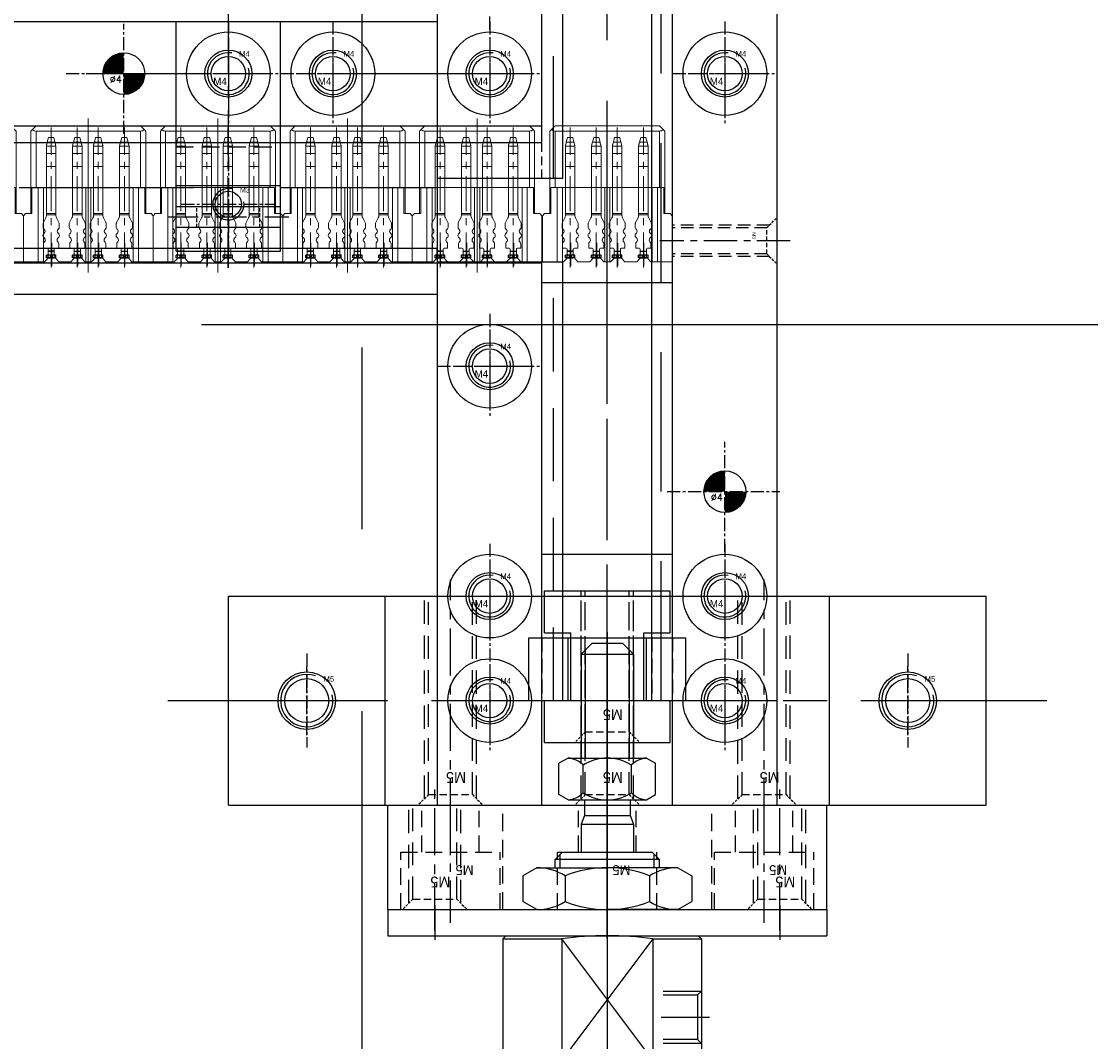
# Model space of a CAD drawing. Header units: millimetres. Extents: x -1657 to 8845, y -11980 to 3013.
# Tile 148 of 256: x 767 to 869, y 514 to 611. Entities that reach past the tile are written whole.
import ezdxf

# ---------------------------------------------------------------- set-up
doc = ezdxf.new("R2010")
doc.units = ezdxf.units.MM
doc.linetypes.add('CENTER', pattern=[2, 1.25, -0.25, 0.25, -0.25])
doc.linetypes.add('DASHED', pattern=[0.75, 0.5, -0.25])
for name, color, linetype in [('01', 6, 'Continuous'), ('图层101', 154, 'Continuous'), ('图层103', 50, 'Continuous'), ('图层107', 75, 'Continuous'), ('图层108', 132, 'Continuous'), ('图层138', 141, 'Continuous'), ('图层140', 37, 'Continuous'), ('图层141', 233, 'Continuous'), ('图层142', 22, 'Continuous'), ('图层143', 212, 'Continuous'), ('图层144', 182, 'Continuous'), ('图层145', 196, 'Continuous'), ('图层146', 131, 'Continuous'), ('图层147', 21, 'Continuous'), ('图层167', 7, 'Continuous'), ('装SHELL气缸', 252, 'Continuous')]:
    doc.layers.add(name, color=color, linetype=linetype)
doc.styles.add('SIMPLEX', font='SIMPLEX')
doc.styles.add('标注', font='romant.shx')

# ---------------------------------------------------------------- blocks, each defined once
blk = doc.blocks.new('85AF4')
at = {"color": 1, "lineweight": 9, "ltscale": 0.03}
for p, q in [((5, -13.54), (5, 1.22)), ((1.5, -10.69), (1.5, -12.89)), ((4, -10.69), (4, -12.89)), ((6, -10.69), (6, -12.89)), ((8.5, -10.69), (8.5, -12.89))]:
    blk.add_line(p, q, dxfattribs=at)
at = {"color": 7, "linetype": 'Continuous', "lineweight": 15}
for p, q in [((-0.5, 0), (-0.35, 0.15)), ((-0.5, -7.9), (-0.5, 0)), ((-0.35, 0.15), (0, 0.5)), ((0, 0.5), (10, 0.5)), ((0, 0), (0, -5.4)), ((10, 0), (0, 0)), ((10.35, 0.15), (10, 0.5)), ((10, -5.4), (10, 0)), ((10.35, 0.15), (10.5, 0)), ((10.5, 0), (10.5, -7.9)), ((0.2, -5.4), (-0.4, -5.4)), ((-0.4, -7.9), (-0.4, -5.4)), ((0.2, -12.5), (0.2, -5.4)), ((0.2, -5.4), (0.7, -5.4)), ((4.75, -5.4), (0.7, -5.4)), ((0.7, -5.4), (0.7, -12.5)), ((4.75, -12.5), (4.75, -5.4)), ((4.75, -5.4), (5.25, -5.4)), ((9.3, -5.4), (5.25, -5.4)), ((5.25, -5.4), (5.25, -12.5)), ((9.3, -12.5), (9.3, -5.4)), ((9.3, -5.4), (9.8, -5.4)), ((9.8, -5.4), (10.4, -5.4)), ((9.8, -5.4), (9.8, -12.5)), ((10.4, -5.4), (10.4, -7.9)), ((-1, -7.9), (-1.2, -8.1)), ((-1.2, -12.5), (-1.2, -8.1)), ((-0.4, -7.9), (-1, -7.9)), ((11, -7.9), (10.4, -7.9)), ((11.2, -8.1), (11, -7.9)), ((11.2, -8.1), (11.2, -12.5)), ((0.82, -12.5), (1.12, -12.2)), ((1.12, -11.85), (1.12, -12.2)), ((1.12, -11.85), (1.88, -11.85)), ((1.88, -11.85), (1.88, -12.2)), ((1.88, -12.2), (2.17, -12.5)), ((3.32, -12.5), (3.62, -12.2)), ((3.62, -11.85), (3.62, -12.2)), ((3.62, -11.85), (4.38, -11.85)), ((4.38, -11.85), (4.38, -12.2)), ((4.38, -12.2), (4.67, -12.5)), ((5.32, -12.5), (5.62, -12.2)), ((5.62, -11.85), (5.62, -12.2)), ((6.38, -11.85), (5.62, -11.85)), ((6.38, -11.85), (6.38, -12.2)), ((6.38, -12.2), (6.67, -12.5)), ((7.82, -12.5), (8.12, -12.2)), ((8.12, -11.85), (8.12, -12.2)), ((8.88, -11.85), (8.12, -11.85)), ((8.88, -11.85), (8.88, -12.2)), ((8.88, -12.2), (9.17, -12.5)), ((0.2, -12.5), (-1.2, -12.5)), ((0.2, -12.5), (0.7, -12.5)), ((0.82, -12.5), (0.7, -12.5)), ((3.32, -12.5), (2.17, -12.5)), ((4.75, -12.5), (4.67, -12.5)), ((4.75, -12.5), (5.25, -12.5)), ((5.32, -12.5), (5.25, -12.5)), ((7.82, -12.5), (6.67, -12.5)), ((9.3, -12.5), (9.17, -12.5)), ((9.3, -12.5), (9.8, -12.5)), ((11.2, -12.5), (9.8, -12.5))]:
    blk.add_line(p, q, dxfattribs=at)
for centre, start, end in [((0, 0.5), 225, 270), ((10, 0.5), 270, 315)]:
    blk.add_arc(centre, 0.5, start, end, dxfattribs=at)
blk = doc.blocks.new('1BAE6')
at = {"layer": '01', "linetype": 'Continuous', "lineweight": 15}
for p, q in [((-7.27, 10.83), (-7.15, 11.28)), ((-7.15, 11.27), (-7.27, 10.81)), ((-7.15, 11.28), (-6.65, 11.28)), ((-7.15, 11.28), (-7.15, 11.27)), ((-7.15, 11.27), (-6.65, 11.27)), ((-6.65, 11.28), (-6.54, 10.83)), ((-6.65, 11.27), (-6.65, 11.28)), ((-6.54, 10.81), (-6.65, 11.27)), ((-4.77, 10.83), (-4.65, 11.28)), ((-4.65, 11.27), (-4.77, 10.81)), ((-4.65, 11.28), (-4.15, 11.28)), ((-4.65, 11.28), (-4.65, 11.27)), ((-4.65, 11.27), (-4.15, 11.27)), ((-4.15, 11.28), (-4.04, 10.83)), ((-4.15, 11.27), (-4.15, 11.28)), ((-4.04, 10.81), (-4.15, 11.27)), ((-2.77, 10.83), (-2.65, 11.28)), ((-2.65, 11.27), (-2.77, 10.81)), ((-2.65, 11.28), (-2.15, 11.28)), ((-2.65, 11.28), (-2.65, 11.27)), ((-2.65, 11.27), (-2.15, 11.27)), ((-2.15, 11.28), (-2.04, 10.83)), ((-2.15, 11.27), (-2.15, 11.28)), ((-2.04, 10.81), (-2.15, 11.27)), ((-0.27, 10.83), (-0.15, 11.28)), ((-0.15, 11.27), (-0.27, 10.81)), ((-0.15, 11.28), (0.35, 11.28)), ((-0.15, 11.28), (-0.15, 11.27)), ((-0.15, 11.27), (0.35, 11.27)), ((0.35, 11.28), (0.46, 10.83)), ((0.35, 11.27), (0.35, 11.28)), ((0.46, 10.81), (0.35, 11.27)), ((-7.35, 10.47), (-7.35, 10.48)), ((-7.35, 10.47), (-7.35, 10.43)), ((-7.35, 10.43), (-7.35, 9.74)), ((-7.35, 10.43), (-6.45, 10.43)), ((-7.27, 10.81), (-6.54, 10.81)), ((-6.45, 10.48), (-6.45, 10.47)), ((-6.45, 10.47), (-6.45, 10.43)), ((-6.45, 10.43), (-6.45, 9.74)), ((-4.85, 10.47), (-4.85, 10.48)), ((-4.85, 10.47), (-4.85, 10.43)), ((-4.85, 10.43), (-4.85, 9.74)), ((-4.85, 10.43), (-3.95, 10.43)), ((-4.77, 10.81), (-4.04, 10.81)), ((-3.95, 10.48), (-3.95, 10.47)), ((-3.95, 10.47), (-3.95, 10.43)), ((-3.95, 10.43), (-3.95, 9.74)), ((-2.85, 10.47), (-2.85, 10.48)), ((-2.85, 10.47), (-2.85, 10.43)), ((-2.85, 10.43), (-2.85, 9.74)), ((-2.85, 10.43), (-1.95, 10.43)), ((-2.77, 10.81), (-2.04, 10.81)), ((-1.95, 10.48), (-1.95, 10.47)), ((-1.95, 10.47), (-1.95, 10.43)), ((-1.95, 10.43), (-1.95, 9.74)), ((-0.35, 10.47), (-0.35, 10.48)), ((-0.35, 10.47), (-0.35, 10.43)), ((-0.35, 10.43), (-0.35, 9.74)), ((-0.35, 10.43), (0.55, 10.43)), ((-0.27, 10.81), (0.46, 10.81)), ((0.55, 10.48), (0.55, 10.47)), ((0.55, 10.47), (0.55, 10.43)), ((0.55, 10.43), (0.55, 9.74)), ((-7.35, 9.74), (-7.35, 8.49)), ((-7.35, 9.74), (-6.45, 9.74)), ((-6.45, 9.74), (-6.45, 8.49)), ((-4.85, 9.74), (-4.85, 8.49)), ((-4.85, 9.74), (-3.95, 9.74)), ((-3.95, 9.74), (-3.95, 8.49)), ((-2.85, 9.74), (-2.85, 8.49)), ((-2.85, 9.74), (-1.95, 9.74)), ((-1.95, 9.74), (-1.95, 8.49)), ((-0.35, 9.74), (-0.35, 8.49)), ((-0.35, 9.74), (0.55, 9.74)), ((0.55, 9.74), (0.55, 8.49)), ((-7.35, 8.49), (-7.35, 3.99)), ((-7.35, 8.49), (-6.45, 8.49)), ((-6.45, 8.49), (-6.45, 3.99)), ((-4.85, 8.49), (-4.85, 3.99)), ((-4.85, 8.49), (-3.95, 8.49)), ((-3.95, 8.49), (-3.95, 3.99)), ((-2.85, 8.49), (-2.85, 3.99)), ((-2.85, 8.49), (-1.95, 8.49)), ((-1.95, 8.49), (-1.95, 3.99)), ((-0.35, 8.49), (-0.35, 3.99)), ((-0.35, 8.49), (0.55, 8.49)), ((0.55, 8.49), (0.55, 3.99)), ((-7.41, 3.57), (-7.65, 3.13)), ((-7.35, 3.99), (-7.35, 3.88)), ((-7.35, 3.99), (-6.45, 3.99)), ((-7.35, 3.88), (-7.35, 3.81)), ((-7.35, 3.88), (-6.45, 3.88)), ((-6.45, 3.99), (-6.45, 3.88)), ((-6.45, 3.88), (-6.45, 3.81)), ((-6.39, 3.57), (-6.16, 3.13)), ((-4.91, 3.57), (-5.15, 3.13)), ((-4.85, 3.99), (-4.85, 3.88)), ((-4.85, 3.99), (-3.95, 3.99)), ((-4.85, 3.88), (-4.85, 3.81)), ((-4.85, 3.88), (-3.95, 3.88)), ((-3.95, 3.99), (-3.95, 3.88)), ((-3.95, 3.88), (-3.95, 3.81)), ((-3.89, 3.57), (-3.66, 3.13)), ((-2.91, 3.57), (-3.15, 3.13)), ((-2.85, 3.99), (-2.85, 3.88)), ((-2.85, 3.99), (-1.95, 3.99)), ((-2.85, 3.88), (-2.85, 3.81)), ((-2.85, 3.88), (-1.95, 3.88)), ((-1.95, 3.99), (-1.95, 3.88)), ((-1.95, 3.88), (-1.95, 3.81)), ((-1.89, 3.57), (-1.66, 3.13)), ((-0.41, 3.57), (-0.65, 3.13)), ((-0.35, 3.99), (-0.35, 3.88)), ((-0.35, 3.99), (0.55, 3.99)), ((-0.35, 3.88), (-0.35, 3.81)), ((-0.35, 3.88), (0.55, 3.88)), ((0.55, 3.99), (0.55, 3.88)), ((0.55, 3.88), (0.55, 3.81)), ((0.61, 3.57), (0.84, 3.13)), ((-7.67, 3.03), (-7.67, 2.67)), ((-7.56, 2.12), (-7.63, 2.04)), ((-7.61, 2.53), (-7.56, 2.47)), ((-6.19, 2.53), (-6.25, 2.47)), ((-6.25, 2.12), (-6.17, 2.04)), ((-6.13, 3.03), (-6.13, 2.67)), ((-5.17, 3.03), (-5.17, 2.67)), ((-5.06, 2.12), (-5.13, 2.04)), ((-5.11, 2.53), (-5.06, 2.47)), ((-3.69, 2.53), (-3.75, 2.47)), ((-3.75, 2.12), (-3.67, 2.04)), ((-3.63, 3.03), (-3.63, 2.67)), ((-3.17, 3.03), (-3.17, 2.67)), ((-3.06, 2.12), (-3.13, 2.04)), ((-3.11, 2.53), (-3.06, 2.47)), ((-1.69, 2.53), (-1.75, 2.47)), ((-1.75, 2.12), (-1.67, 2.04)), ((-1.63, 3.03), (-1.63, 2.67)), ((-0.67, 3.03), (-0.67, 2.67)), ((-0.56, 2.12), (-0.63, 2.04)), ((-0.61, 2.53), (-0.56, 2.47)), ((0.81, 2.53), (0.75, 2.47)), ((0.75, 2.12), (0.83, 2.04)), ((0.87, 3.03), (0.87, 2.67)), ((-7.69, 1.9), (-7.69, 1.87)), ((-7.63, 1.73), (-7.53, 1.63)), ((-7.62, 1.1), (-7.62, 0.68)), ((-7.53, 1.27), (-7.56, 1.24)), ((-6.17, 1.73), (-6.27, 1.63)), ((-6.27, 1.27), (-6.24, 1.24)), ((-6.18, 1.1), (-6.18, 0.68)), ((-6.11, 1.9), (-6.11, 1.87)), ((-5.19, 1.9), (-5.19, 1.87)), ((-5.13, 1.73), (-5.03, 1.63)), ((-5.12, 1.1), (-5.12, 0.68)), ((-5.03, 1.27), (-5.06, 1.24)), ((-3.67, 1.73), (-3.77, 1.63)), ((-3.77, 1.27), (-3.74, 1.24)), ((-3.68, 1.1), (-3.68, 0.68)), ((-3.61, 1.9), (-3.61, 1.87)), ((-3.19, 1.9), (-3.19, 1.87)), ((-3.13, 1.73), (-3.03, 1.63)), ((-3.12, 1.1), (-3.12, 0.68)), ((-3.03, 1.27), (-3.06, 1.24)), ((-1.67, 1.73), (-1.77, 1.63)), ((-1.77, 1.27), (-1.74, 1.24)), ((-1.68, 1.1), (-1.68, 0.68)), ((-1.61, 1.9), (-1.61, 1.87)), ((-0.69, 1.9), (-0.69, 1.87)), ((-0.63, 1.73), (-0.53, 1.63)), ((-0.62, 1.1), (-0.62, 0.68)), ((-0.53, 1.27), (-0.56, 1.24)), ((0.83, 1.73), (0.73, 1.63)), ((0.73, 1.27), (0.76, 1.24)), ((0.82, 1.1), (0.82, 0.68)), ((0.89, 1.9), (0.89, 1.87)), ((-7.62, 0.68), (-7.3, 0.68)), ((-7.62, 0.68), (-7.3, 0.68)), ((-7.2, -0.25), (-7.2, 0.59)), ((-6.6, -0.25), (-6.6, 0.59)), ((-6.18, 0.68), (-6.5, 0.68)), ((-6.18, 0.68), (-6.5, 0.68)), ((-5.12, 0.68), (-4.8, 0.68)), ((-5.12, 0.68), (-4.8, 0.68)), ((-4.7, -0.25), (-4.7, 0.59)), ((-4.1, 0.39), (-4.7, 0.39)), ((-4.1, -0.25), (-4.1, 0.59)), ((-3.68, 0.68), (-4, 0.68)), ((-3.68, 0.68), (-4, 0.68)), ((-3.12, 0.68), (-2.8, 0.68)), ((-3.12, 0.68), (-2.8, 0.68)), ((-2.7, -0.25), (-2.7, 0.59)), ((-2.1, 0.39), (-2.7, 0.39)), ((-2.1, -0.25), (-2.1, 0.59)), ((-1.68, 0.68), (-2, 0.68)), ((-1.68, 0.68), (-2, 0.68)), ((-0.62, 0.68), (-0.3, 0.68)), ((-0.62, 0.68), (-0.3, 0.68)), ((-0.2, -0.25), (-0.2, 0.59)), ((0.4, 0.39), (-0.2, 0.39)), ((0.4, -0.25), (0.4, 0.59)), ((0.82, 0.68), (0.5, 0.68)), ((0.82, 0.68), (0.5, 0.68))]:
    blk.add_line(p, q, dxfattribs=at)
at = {"layer": '01', "color": 1, "linetype": 'CENTER', "lineweight": 9, "ltscale": 2.695376}
for p, q in [((-6.9, -1.18), (-6.9, 12.21)), ((-4.4, -1.18), (-4.4, 12.21)), ((-2.4, -1.18), (-2.4, 12.21)), ((0.1, -1.18), (0.1, 12.21))]:
    blk.add_line(p, q, dxfattribs=at)
at = {"layer": '01', "ltscale": 1.375}
for p, q in [((-6.45, 0), (-7.35, 0)), ((-3.95, 0), (-4.85, 0)), ((-1.95, 0), (-2.85, 0)), ((0.55, 0), (-0.35, 0)), ((-6.45, -0.25), (-7.35, -0.25)), ((-3.95, -0.25), (-4.85, -0.25)), ((-1.95, -0.25), (-2.85, -0.25)), ((0.55, -0.25), (-0.35, -0.25))]:
    blk.add_line(p, q, dxfattribs=at)
at = {"layer": '01', "ltscale": 0.075}
for p, q in [((-7.35, -0.25), (-7.35, 0)), ((-6.45, -0.25), (-6.45, 0)), ((-4.85, -0.25), (-4.85, 0)), ((-3.95, -0.25), (-3.95, 0)), ((-2.85, -0.25), (-2.85, 0)), ((-1.95, -0.25), (-1.95, 0)), ((-0.35, -0.25), (-0.35, 0)), ((0.55, -0.25), (0.55, 0))]:
    blk.add_line(p, q, dxfattribs=at)
at = {"layer": '01'}
for p, q in [((-7.2, 0.39), (-6.6, 0.39)), ((-6.6, 0.39), (-7.2, 0.39)), ((-4.7, 0.39), (-4.1, 0.39)), ((-2.7, 0.39), (-2.1, 0.39)), ((-2.7, 0.39), (-2.1, 0.39)), ((-0.2, 0.39), (0.4, 0.39)), ((-7.2, -0.25), (-6.6, -0.25)), ((-4.7, -0.25), (-4.1, -0.25)), ((-2.7, -0.25), (-2.1, -0.25)), ((-0.2, -0.25), (0.4, -0.25))]:
    blk.add_line(p, q, dxfattribs=at)
at = {"layer": '01', "ltscale": 1.625}
for p, q in [((-7, 0), (-7, -0.25)), ((-6.8, 0), (-6.8, -0.25)), ((-4.5, 0), (-4.5, -0.25)), ((-4.3, 0), (-4.3, -0.25)), ((-2.5, 0), (-2.5, -0.25)), ((-2.3, 0), (-2.3, -0.25)), ((0, 0), (0, -0.25)), ((0.2, 0), (0.2, -0.25))]:
    blk.add_line(p, q, dxfattribs=at)
at = {"layer": '01', "linetype": 'Continuous', "lineweight": 15}
for centre, radius, start, end in [((-7.47, 3.03), 0.2, 151.9275, 180), ((-7.85, 3.81), 0.5, 331.9275, 0), ((-5.95, 3.81), 0.5, 180, 208.0725), ((-6.33, 3.03), 0.2, 0, 28.0725), ((-4.97, 3.03), 0.2, 151.9275, 180), ((-5.35, 3.81), 0.5, 331.9275, 0), ((-3.45, 3.81), 0.5, 180, 208.0725), ((-3.83, 3.03), 0.2, 0, 28.0725), ((-2.97, 3.03), 0.2, 151.9275, 180), ((-3.35, 3.81), 0.5, 331.9275, 0), ((-1.45, 3.81), 0.5, 180, 208.0725), ((-1.45, 3.81), 0.5, 180, 208.0725), ((-1.83, 3.03), 0.2, 0, 28.0725), ((-0.47, 3.03), 0.2, 151.9275, 180), ((-0.85, 3.81), 0.5, 331.9275, 0), ((1.05, 3.81), 0.5, 180, 208.0725), ((0.67, 3.03), 0.2, 0, 28.0725), ((-7.47, 2.67), 0.2, 180, 225), ((-7.74, 2.3), 0.25, 315, 45), ((-6.07, 2.3), 0.25, 135, 225), ((-6.33, 2.67), 0.2, 315, 0), ((-4.97, 2.67), 0.2, 180, 225), ((-5.24, 2.3), 0.25, 315, 45), ((-3.57, 2.3), 0.25, 135, 225), ((-3.83, 2.67), 0.2, 315, 0), ((-2.97, 2.67), 0.2, 180, 225), ((-3.24, 2.3), 0.25, 315, 45), ((-1.57, 2.3), 0.25, 135, 225), ((-1.83, 2.67), 0.2, 315, 0), ((-0.47, 2.67), 0.2, 180, 225), ((-0.74, 2.3), 0.25, 315, 45), ((0.93, 2.3), 0.25, 135, 225), ((0.67, 2.67), 0.2, 315, 0), ((-7.49, 1.9), 0.2, 135, 180), ((-7.49, 1.87), 0.2, 180, 225), ((-7.42, 1.1), 0.2, 135, 180), ((-7.71, 1.45), 0.25, 315, 45), ((-6.09, 1.45), 0.25, 135, 225), ((-6.38, 1.1), 0.2, 0, 45), ((-6.31, 1.9), 0.2, 0, 45), ((-6.31, 1.87), 0.2, 315, 0), ((-4.99, 1.9), 0.2, 135, 180), ((-4.99, 1.87), 0.2, 180, 225), ((-4.92, 1.1), 0.2, 135, 180), ((-5.21, 1.45), 0.25, 315, 45), ((-3.59, 1.45), 0.25, 135, 225), ((-3.88, 1.1), 0.2, 0, 45), ((-3.81, 1.9), 0.2, 0, 45), ((-3.81, 1.87), 0.2, 315, 0), ((-2.99, 1.9), 0.2, 135, 180), ((-2.99, 1.87), 0.2, 180, 225), ((-2.92, 1.1), 0.2, 135, 180), ((-3.21, 1.45), 0.25, 315, 45), ((-1.59, 1.45), 0.25, 135, 225), ((-1.88, 1.1), 0.2, 0, 45), ((-1.81, 1.9), 0.2, 0, 45), ((-1.81, 1.87), 0.2, 315, 0), ((-0.49, 1.9), 0.2, 135, 180), ((-0.49, 1.87), 0.2, 180, 225), ((-0.42, 1.1), 0.2, 135, 180), ((-0.71, 1.45), 0.25, 315, 45), ((0.91, 1.45), 0.25, 135, 225), ((0.62, 1.1), 0.2, 0, 45), ((0.69, 1.9), 0.2, 0, 45), ((0.69, 1.87), 0.2, 315, 0), ((-7.3, 0.59), 0.1, 0, 90), ((-7.3, 0.59), 0.1, 0, 90), ((-6.5, 0.59), 0.1, 90, 180), ((-6.5, 0.59), 0.1, 90, 180), ((-4.8, 0.59), 0.1, 0, 90), ((-4.8, 0.59), 0.1, 0, 90), ((-4, 0.59), 0.1, 90, 180), ((-4, 0.59), 0.1, 90, 180), ((-2.8, 0.59), 0.1, 0, 90), ((-2.8, 0.59), 0.1, 0, 90), ((-2, 0.59), 0.1, 90, 180), ((-2, 0.59), 0.1, 90, 180), ((-0.3, 0.59), 0.1, 0, 90), ((-0.3, 0.59), 0.1, 0, 90), ((0.5, 0.59), 0.1, 90, 180), ((0.5, 0.59), 0.1, 90, 180)]:
    blk.add_arc(centre, radius, start, end, dxfattribs=at)
for centre, major_axis, ratio, start_param, end_param in [((-7.27, 10.78), (-0.205, -0.8), 0.012587, 4.663251, 5.103926), ((-7.27, 10.78), (-0.141, -0.55), 0.012587, 4.663251, 5.33255), ((-6.54, 10.78), (0.2, -0.8), 0.012316, 1.179406, 1.620081), ((-6.54, 10.78), (0.137, -0.55), 0.012316, 0.950782, 1.620081), ((-4.77, 10.78), (-0.205, -0.8), 0.012587, 4.663251, 5.103926), ((-4.77, 10.78), (-0.141, -0.55), 0.012587, 4.663251, 5.33255), ((-4.04, 10.78), (0.2, -0.8), 0.012316, 1.179406, 1.620081), ((-4.04, 10.78), (0.137, -0.55), 0.012316, 0.950782, 1.620081), ((-2.77, 10.78), (-0.205, -0.8), 0.012587, 4.663251, 5.103926), ((-2.77, 10.78), (-0.141, -0.55), 0.012587, 4.663251, 5.33255), ((-2.04, 10.78), (0.2, -0.8), 0.012316, 1.179406, 1.620081), ((-2.04, 10.78), (0.137, -0.55), 0.012316, 0.950782, 1.620081), ((-0.27, 10.78), (-0.205, -0.8), 0.012587, 4.663251, 5.103926), ((-0.27, 10.78), (-0.141, -0.55), 0.012587, 4.663251, 5.33255), ((0.46, 10.78), (0.2, -0.8), 0.012316, 1.179406, 1.620081), ((0.46, 10.78), (0.137, -0.55), 0.012316, 0.950782, 1.620081)]:
    blk.add_ellipse(centre, major_axis=major_axis, ratio=ratio, start_param=start_param, end_param=end_param, dxfattribs=at)
blk = doc.blocks.new('4A')
at = {"color": 1, "linetype": 'CENTER'}
for p, q in [((0, 5), (0, -5)), ((-5, 0), (5, 0))]:
    blk.add_line(p, q, dxfattribs=at)
for radius in [4, 2.25]:
    blk.add_circle((0, 0), radius)
blk.add_text('M4', height=0.697).set_placement((-1.44, -1.08))
blk = doc.blocks.new('4C')
at = {"color": 1, "linetype": 'CENTER', "ltscale": 1.3982}
for p, q in [((0, 3.5), (0, -3.5)), ((-3.5, 0), (3.5, 0))]:
    blk.add_line(p, q, dxfattribs=at)
blk.add_circle((0, 0), 1.65)
at = {"color": 2, "linetype": 'Continuous'}
blk.add_arc((0, 0), 2, 80.7475, 15.0508, dxfattribs=at)
blk.add_text('M4', height=0.558).set_placement((1.01, 1.61))
blk = doc.blocks.new('4w')
at = {"color": 1, "linetype": 'CENTER'}
for p, q in [((0, -5.77), (0, 4.77)), ((-5.52, 0), (5.27, 0))]:
    blk.add_line(p, q, dxfattribs=at)
at = {"const_width": 2}
for points in [[(0, 1, 0.414214), (-1, 0, 1)], [(0, -1, 0.414214), (1, 0, 1)]]:
    blk.add_lwpolyline(points, format="xyb", dxfattribs=at)
blk.add_circle((0, 0), 2)
at = {"style": 'SIMPLEX'}
blk.add_text('%%c4', height=0.667, dxfattribs=at).set_placement((-1.34, -0.88))
blk = doc.blocks.new('3C')
at = {"color": 1, "linetype": 'CENTER'}
for p, q in [((0, 4.5), (0, -4.5)), ((-4.5, 0), (4.5, 0))]:
    blk.add_line(p, q, dxfattribs=at)
blk.add_circle((0, 0), 1.25)
at = {"color": 2, "linetype": 'Continuous'}
blk.add_arc((0, 0), 1.5, 77.2897, 8.5828, dxfattribs=at)
blk.add_text('M3', height=0.484).set_placement((1.11, 1.12))
blk = doc.blocks.new('22578')
at = {"layer": '装SHELL气缸'}
for p, q in [((-8.7, 177.05), (-8.7, -1.05)), ((-10.15, 176), (-11.2, 174.95)), ((-10.15, 176), (-7.25, 176)), ((-7.25, 176), (-6.2, 174.95)), ((-11.2, 174.95), (-6.2, 174.95)), ((-11.2, 174.95), (-11.2, 165)), ((-10.8, 175.35), (-10.8, 165)), ((-6.6, 175.35), (-6.6, 165)), ((-6.2, 174.95), (-6.2, 165)), ((-12.45, 165), (-13.32, 164.5)), ((-12.45, 165), (-4.95, 165)), ((-4.95, 165), (-4.08, 164.5)), ((-13.32, 161.5), (-13.32, 164.5)), ((-11.01, 161.67), (-11.01, 164.33)), ((-6.39, 161.67), (-6.39, 164.33)), ((-4.08, 161.5), (-4.08, 164.5)), ((-12.45, 161), (-13.32, 161.5)), ((-12.45, 161), (-4.95, 161)), ((-11.2, 161), (-11.2, 161)), ((-11.2, 161), (-6.2, 161)), ((-10.89, 161), (-10.89, 159.5)), ((-10.8, 161), (-10.8, 161)), ((-6.6, 161), (-6.6, 161)), ((-6.51, 161), (-6.51, 159.5)), ((-6.2, 161), (-6.2, 161)), ((-4.95, 161), (-4.08, 161.5)), ((-10.89, 159.5), (-11.2, 158.66)), ((-11.2, 158.66), (-11.2, 156)), ((-11.2, 158.66), (-6.2, 158.66)), ((-10.89, 159.5), (-6.51, 159.5)), ((-6.51, 159.5), (-6.2, 158.66)), ((-6.2, 158.66), (-6.2, 156)), ((-13, 156), (-13.7, 155.3)), ((-13.2, 154.5), (-13.2, 155.8)), ((-13, 156), (-8.7, 156)), ((-8.7, 156), (-4.4, 156)), ((-3.7, 155.3), (-4.4, 156)), ((-4.2, 154.5), (-4.2, 155.8)), ((-15.45, 154.5), (-16.78, 153.73)), ((-15.45, 154.5), (-8.7, 154.5)), ((-13.7, 154.5), (-13.7, 155.3)), ((-3.7, 155.3), (-13.7, 155.3)), ((-1.95, 154.5), (-8.7, 154.5)), ((-3.7, 154.5), (-3.7, 155.3)), ((-1.95, 154.5), (-0.62, 153.73)), ((-16.78, 153.73), (-16.78, 151.27)), ((-12.74, 153.73), (-12.74, 151.27)), ((-4.66, 153.73), (-4.66, 151.27)), ((-0.62, 153.73), (-0.62, 151.27)), ((-29.7, 150.5), (-29.7, 148)), ((-29.7, 150.5), (12.3, 150.5)), ((-25.2, 150.9), (-25.2, 147.6)), ((-15.45, 150.5), (-16.78, 151.27)), ((-15.45, 150.5), (-8.7, 150.5)), ((-1.95, 150.5), (-8.7, 150.5)), ((-1.95, 150.5), (-0.62, 151.27)), ((7.8, 150.9), (7.8, 147.6)), ((12.3, 150.5), (12.3, 148)), ((-29.7, 148), (12.3, 148)), ((-18.7, 147.7), (-18.4, 148)), ((-18.7, 147.7), (-18.7, 136.1)), ((-18.7, 147.7), (-13.06, 147.7)), ((-18.4, 148), (-8.7, 148)), ((-4.34, 136.1), (-13.06, 147.7)), ((-4.34, 147.7), (-13.06, 136.1)), ((-13.06, 147.7), (-13.06, 136.1)), ((-8.7, 148), (0, 148)), ((-4.34, 147.7), (-4.34, 136.1)), ((-4.34, 147.7), (0.3, 147.7)), ((0.3, 147.7), (0, 148)), ((0.3, 147.7), (0.3, 136.1)), ((-3.34, 142.7), (0.3, 142.7)), ((-3.34, 142.33), (-0.08, 142.33)), ((0.3, 142.7), (-0.08, 142.33)), ((-0.08, 142.33), (-0.08, 138.08)), ((-3.53, 140.2), (1.08, 140.2)), ((-0.08, 138.08), (-3.34, 138.08)), ((0.3, 137.7), (-3.34, 137.7)), ((0.3, 137.7), (-0.08, 138.08)), ((-18.7, 136.1), (-18.4, 135.8)), ((-13.06, 136.1), (-18.7, 136.1)), ((0.3, 136.1), (-4.34, 136.1)), ((0, 135.8), (0.3, 136.1)), ((-18.4, 135.8), (0, 135.8)), ((-17.4, 135.5), (-17.4, 135.8)), ((-8.7, 135.5), (-17.4, 135.5)), ((-16.4, 135.5), (-17.33, 133.85)), ((-8.7, 135.5), (0, 135.5)), ((-0.8, 135.5), (-0.04, 133.8)), ((0, 135.5), (0, 135.8)), ((-17.4, 133.64), (0, 133.64)), ((-17.4, 11.4), (-17.4, 133.6)), ((0, 11.4), (0, 133.62)), ((-17.4, 11.36), (0, 11.36)), ((-16.4, 9.5), (-17.33, 11.15)), ((-0.8, 9.5), (-0.04, 11.2)), ((-17.4, 9.5), (-17.4, 9.2)), ((-8.7, 9.5), (-17.4, 9.5)), ((-8.7, 9.5), (0, 9.5)), ((0, 9.5), (0, 9.2)), ((-18.7, 8.9), (-18.4, 9.2)), ((-18.7, 0.3), (-18.7, 8.9)), ((-13.06, 8.9), (-18.7, 8.9)), ((-18.4, 9.2), (-8.7, 9.2)), ((-13.06, 8.9), (-13.06, 0.3)), ((-4.34, 8.9), (-13.06, 0.3)), ((-4.34, 0.3), (-13.06, 8.9)), ((0, 9.2), (-8.7, 9.2)), ((-4.34, 8.9), (-4.34, 0.3)), ((0.3, 8.9), (-4.34, 8.9)), ((0.3, 8.9), (0, 9.2)), ((0.3, 0.3), (0.3, 8.9)), ((-3.34, 7.3), (0.3, 7.3)), ((0.3, 7.3), (-0.08, 6.93)), ((-3.34, 6.93), (-0.08, 6.93)), ((-0.08, 6.93), (-0.08, 2.68)), ((-3.85, 4.8), (1.08, 4.8)), ((-0.08, 2.68), (-3.34, 2.68)), ((0.3, 2.3), (-3.34, 2.3)), ((0.3, 2.3), (-0.08, 2.68)), ((-18.7, 0.3), (-18.4, 0)), ((-18.7, 0.3), (-13.06, 0.3)), ((-18.4, 0), (0, 0)), ((-4.34, 0.3), (0.3, 0.3)), ((0, 0), (0.3, 0.3))]:
    blk.add_line(p, q, dxfattribs=at)
for centre, radius, start, end in [((-12.7, 162.58), 2.44, 46.1624, 84.171), ((-8.7, 160.67), 4.33, 90, 122.2042), ((-8.7, 160.67), 4.33, 57.7958, 90), ((-4.7, 162.58), 2.44, 95.829, 133.8376), ((-12.7, 163.42), 2.44, 275.829, 313.8376), ((-8.7, 165.33), 4.33, 237.7958, 270), ((-8.7, 165.33), 4.33, 270, 302.2042), ((-4.7, 163.42), 2.44, 226.1624, 264.171), ((-15.44, 149.37), 5.13, 58.2203, 90.0579), ((-8.7, 143.5), 11, 68.4382, 111.5618), ((-1.96, 149.37), 5.13, 89.9421, 121.7797), ((-15.44, 155.63), 5.13, 269.9421, 301.7797), ((-8.7, 161.5), 11, 248.4382, 291.5618), ((-1.96, 155.63), 5.13, 238.2203, 270.0579), ((-8.7, 116.16), 31.84, 82.1311, 97.8689), ((-8.7, 167.62), 31.82, 262.1257, 277.8743), ((-16.9, 133.6), 0.5, 150.4363, 180), ((-0.5, 133.6), 0.5, 0, 24.0232), ((-16.9, 11.4), 0.5, 180, 209.5637), ((-0.5, 11.4), 0.5, 335.9768, 0), ((-0.5, 11.4), 0.5, 335.9768, 0), ((-8.7, -22.64), 31.84, 82.1311, 97.8689), ((-8.7, 31.84), 31.84, 262.1311, 277.8689)]:
    blk.add_arc(centre, radius, start, end, dxfattribs=at)
at = {"layer": '装SHELL气缸', "insert": (-2.9, 92.78), "char_height": 2, "width": 39.1333, "attachment_point": 1, "rotation": 270, "style": '标注'}
blk.add_mtext('{\\C5;PB16X100-S-U-FA}', dxfattribs=at)
blk = doc.blocks.new('22660')
at = {"layer": '图层146', "color": 1, "linetype": 'CENTER', "ltscale": 3.364}
blk.add_line((2.1, -2.16), (2.1, 14.66), dxfattribs=at)
at = {"layer": '图层146', "color": 4, "linetype": 'DASHED', "ltscale": 4.466667}
for p, q in [((-0.4, -0.4), (-0.4, 13.5)), ((4.6, -0.4), (4.6, 13.5))]:
    blk.add_line(p, q, dxfattribs=at)
at = {"layer": '图层146', "color": 4, "linetype": 'DASHED', "ltscale": 4.333333}
for p, q in [((0, 0), (0, 13.5)), ((4.2, 0), (4.2, 13.5))]:
    blk.add_line(p, q, dxfattribs=at)
at = {"layer": '图层146', "color": 4, "linetype": 'DASHED', "ltscale": 0.471405}
for p, q in [((0, 0), (-1, -1)), ((4.2, 0), (5.2, -1))]:
    blk.add_line(p, q, dxfattribs=at)
at = {"layer": '图层146', "color": 4, "linetype": 'DASHED', "ltscale": 1.4}
blk.add_line((0, 0), (4.2, 0), dxfattribs=at)
at = {"layer": '图层146'}
blk.add_text('M5', height=1.031, rotation=180, dxfattribs=at).set_placement((3.59, 2.16))
blk = doc.blocks.new('22709')
at = {"layer": '图层147', "color": 1, "linetype": 'CENTER', "ltscale": 3.238837}
blk.add_line((-2.75, -6.76), (-2.75, 6.11), dxfattribs=at)
at = {"layer": '图层147', "color": 4, "linetype": 'DASHED', "ltscale": 3.166667}
for p, q in [((-5.5, 0), (-5.5, 4.5)), ((0, 0), (0, 4.5)), ((-7.5, -5.5), (-7.5, 0)), ((-7.5, 0), (2, 0)), ((2, -5.5), (2, 0))]:
    blk.add_line(p, q, dxfattribs=at)
at = {"layer": '图层147', "ltscale": 3}
blk.add_text('M5', height=0.93, rotation=180, dxfattribs=at).set_placement((-0.54, -1.25))
blk = doc.blocks.new('2276B')
at = {"layer": '图层147', "color": 1, "linetype": 'CENTER', "ltscale": 3.6}
blk.add_line((-2.1, -3), (-2.1, 10.58), dxfattribs=at)
at = {"layer": '图层147', "color": 4, "linetype": 'DASHED', "ltscale": 4.466667}
for p, q in [((-4.6, -0.4), (-4.6, 9)), ((0.4, -0.4), (0.4, 9))]:
    blk.add_line(p, q, dxfattribs=at)
at = {"layer": '图层147', "color": 4, "linetype": 'DASHED', "ltscale": 4.333333}
for p, q in [((-4.2, 0), (-4.2, 9)), ((0, 0), (0, 9))]:
    blk.add_line(p, q, dxfattribs=at)
at = {"layer": '图层147', "color": 4, "linetype": 'DASHED', "ltscale": 0.471405}
for p, q in [((-4.2, 0), (-5.2, -1)), ((0, 0), (1, -1))]:
    blk.add_line(p, q, dxfattribs=at)
at = {"layer": '图层147', "color": 4, "linetype": 'DASHED', "ltscale": 1.4}
blk.add_line((-4.2, 0), (0, 0), dxfattribs=at)
at = {"layer": '图层147'}
blk.add_text('M5', height=1.031, rotation=180, dxfattribs=at).set_placement((-0.61, 2.16))
blk = doc.blocks.new('227A5')
at = {"layer": '图层144', "color": 1, "linetype": 'CENTER', "ltscale": 3.6}
blk.add_line((2.1, -3), (2.1, 20.58), dxfattribs=at)
at = {"layer": '图层144', "color": 4, "linetype": 'DASHED', "ltscale": 4.466667}
for p, q in [((-0.4, -0.4), (-0.4, 19)), ((4.6, -0.4), (4.6, 19))]:
    blk.add_line(p, q, dxfattribs=at)
at = {"layer": '图层144', "color": 4, "linetype": 'DASHED', "ltscale": 4.333333}
for p, q in [((0, 0), (0, 19)), ((4.2, 0), (4.2, 19))]:
    blk.add_line(p, q, dxfattribs=at)
at = {"layer": '图层144', "color": 4, "linetype": 'DASHED', "ltscale": 0.471405}
for p, q in [((0, 0), (-1, -1)), ((4.2, 0), (5.2, -1))]:
    blk.add_line(p, q, dxfattribs=at)
at = {"layer": '图层144', "color": 4, "linetype": 'DASHED', "ltscale": 1.4}
blk.add_line((0, 0), (4.2, 0), dxfattribs=at)
at = {"layer": '图层144'}
blk.add_text('M5', height=1.031, rotation=180, dxfattribs=at).set_placement((3.59, 2.16))
blk = doc.blocks.new('23FED')
at = {"layer": '图层140', "color": 4, "linetype": 'DASHED', "ltscale": 0.471405}
for p, q in [((0, 2.47), (1, 3.47)), ((0, 0), (1, -1))]:
    blk.add_line(p, q, dxfattribs=at)
at = {"layer": '图层140', "color": 4, "linetype": 'DASHED', "ltscale": 2.420833}
for p, q in [((0.26, 2.74), (-9, 2.74)), ((0.26, -0.26), (-9, -0.26))]:
    blk.add_line(p, q, dxfattribs=at)
at = {"layer": '图层140', "color": 4, "linetype": 'DASHED', "ltscale": 2.333333}
for p, q in [((0, 2.47), (-9, 2.47)), ((0, 0), (-9, 0))]:
    blk.add_line(p, q, dxfattribs=at)
at = {"layer": '图层140', "color": 4, "linetype": 'DASHED', "ltscale": 0.825}
blk.add_line((0, 0), (0, 2.47), dxfattribs=at)
at = {"layer": '图层140', "color": 1, "linetype": 'CENTER', "ltscale": 2.55}
blk.add_line((2.26, 1.24), (-10.22, 1.24), dxfattribs=at)
at = {"layer": '图层140'}
blk.add_text('M3', height=0.326, rotation=270, dxfattribs=at).set_placement((-1.37, 2.05))
blk = doc.blocks.new('5C')
at = {"color": 1, "linetype": 'CENTER'}
for p, q in [((0, 4.5), (0, -4.5)), ((-4.5, 0), (4.5, 0))]:
    blk.add_line(p, q, dxfattribs=at)
blk.add_circle((0, 0), 2.1)
at = {"color": 2, "linetype": 'Continuous'}
blk.add_arc((0, 0), 2.5, 70.7735, 12.493, dxfattribs=at)
blk.add_text('M5', height=0.54).set_placement((1.62, 1.8))
blk = doc.blocks.new('2BE04')
at = {"layer": '图层138', "color": 1, "linetype": 'CENTER', "lineweight": -3, "ltscale": 69.6}
blk.add_line((125, -224), (125, 24), dxfattribs=at)
at = {"layer": '图层138', "color": 1, "linetype": 'CENTER', "lineweight": -3, "ltscale": 80.736}
blk.add_line((-51.84, -100), (301.84, -100), dxfattribs=at)

msp = doc.modelspace()

# ---------------------------------------------------------------- linework, layer by layer
at = {"layer": '图层101', "ltscale": 1.625}
for p, q in [((616.5098, 611.4368), (806.5098, 611.4368)), ((806.5098, 585.3368), (806.5098, 611.4368)), ((616.5098, 601.4368), (806.5098, 601.4368)), ((616.5098, 599.8368), (806.5098, 599.8368)), ((616.5098, 588.3368), (806.5098, 588.3368)), ((616.5098, 585.3368), (806.5098, 585.3368))]:
    msp.add_line(p, q, dxfattribs=at)
at = {"layer": '图层101', "color": 1, "linetype": 'CENTER', "ltscale": 46.4}
msp.add_line((610.5098, 606.4368), (812.5098, 606.4368), dxfattribs=at)
at = {"layer": '图层103', "ltscale": 1.625}
for p, q in [((616.5098, 611.4368), (806.5098, 611.4368)), ((806.5098, 589.7368), (806.5098, 611.4368)), ((781.5098, 591.7368), (781.5098, 593.7368)), ((781.5098, 593.7368), (791.5098, 593.7368)), ((791.5098, 591.7368), (791.5098, 593.7368)), ((781.5098, 591.7368), (791.5098, 591.7368)), ((616.5098, 589.7368), (806.5098, 589.7368))]:
    msp.add_line(p, q, dxfattribs=at)
at = {"layer": '图层103', "color": 4, "linetype": 'DASHED', "ltscale": 33.333333}
msp.add_line((616.5098, 595.5368), (806.5098, 595.5368), dxfattribs=at)
at = {"layer": '图层103', "color": 1, "linetype": 'CENTER', "ltscale": 0.464}
msp.add_line((786.5098, 591.5768), (786.5098, 593.8968), dxfattribs=at)
at = {"layer": '图层103', "color": 1, "linetype": 'CENTER', "ltscale": 2.32}
msp.add_line((780.7098, 592.7368), (792.3098, 592.7368), dxfattribs=at)
at = {"layer": '图层107', "ltscale": 0.875}
for p, q in [((781.5098, 591.7368), (781.5098, 595.7368)), ((781.5098, 595.7368), (791.5098, 595.7368)), ((791.5098, 591.7368), (791.5098, 595.7368)), ((781.5098, 591.7368), (791.5098, 591.7368))]:
    msp.add_line(p, q, dxfattribs=at)
at = {"layer": '图层107', "color": 1, "linetype": 'CENTER', "ltscale": 0.928}
msp.add_line((786.5098, 591.4168), (786.5098, 596.0568), dxfattribs=at)
at = {"layer": '图层107', "color": 4, "linetype": 'DASHED', "ltscale": 3.333333}
msp.add_line((781.5098, 593.7368), (791.5098, 593.7368), dxfattribs=at)
at = {"layer": '图层107', "color": 4, "linetype": 'DASHED', "ltscale": 0.666667}
for p, q in [((783.5098, 591.7368), (783.5098, 593.7368)), ((789.5098, 591.7368), (789.5098, 593.7368))]:
    msp.add_line(p, q, dxfattribs=at)
at = {"layer": '图层108', "color": 1, "linetype": 'CENTER', "ltscale": 4.64}
msp.add_line((786.5098, 587.8368), (786.5098, 613.0368), dxfattribs=at)
at = {"layer": '图层108', "ltscale": 0.875}
for p, q in [((781.5098, 589.4368), (781.5098, 611.4368)), ((781.5098, 611.4368), (791.5098, 611.4368)), ((791.5098, 589.4368), (791.5098, 611.4368)), ((781.5098, 589.4368), (791.5098, 589.4368))]:
    msp.add_line(p, q, dxfattribs=at)
at = {"layer": '图层108', "color": 4, "linetype": 'DASHED', "ltscale": 3.333333}
msp.add_line((781.5098, 599.4368), (791.5098, 599.4368), dxfattribs=at)
at = {"layer": '图层140', "color": 1, "linetype": 'CENTER', "ltscale": 23.2}
msp.add_line((822.7598, 528.4368), (822.7598, 674.4368), dxfattribs=at)
at = {"layer": '图层140', "ltscale": 1.375}
for p, q in [((806.5098, 536.4368), (806.5098, 666.4368)), ((816.5098, 599.8368), (816.5098, 666.4368)), ((829.0098, 536.4368), (829.0098, 666.4368)), ((839.0098, 536.4368), (839.0098, 666.4368)), ((806.5098, 601.4368), (816.5098, 601.4368)), ((806.5098, 599.8368), (816.5098, 599.8368)), ((806.5098, 588.3368), (816.5098, 588.3368)), ((816.5098, 536.4368), (816.5098, 588.3368)), ((806.5098, 536.4368), (839.0098, 536.4368))]:
    msp.add_line(p, q, dxfattribs=at)
at = {"layer": '图层141', "ltscale": 1.375}
for p, q in [((827.0098, 546.4368), (827.0098, 678.4368)), ((839.0098, 546.4368), (839.0098, 678.4368)), ((827.0098, 546.4368), (839.0098, 546.4368))]:
    msp.add_line(p, q, dxfattribs=at)
at = {"layer": '图层141', "color": 4, "linetype": 'DASHED', "ltscale": 26.666667}
msp.add_line((827.9098, 546.4368), (827.9098, 678.4368), dxfattribs=at)
at = {"layer": '图层142', "ltscale": 1.375}
for p, q in [((806.5098, 596.4368), (806.5098, 678.4368)), ((818.5098, 596.4368), (818.5098, 678.4368)), ((806.5098, 596.4368), (818.5098, 596.4368))]:
    msp.add_line(p, q, dxfattribs=at)
at = {"layer": '图层142', "color": 4, "linetype": 'DASHED', "ltscale": 23.333333}
msp.add_line((817.6098, 596.4368), (817.6098, 678.4368), dxfattribs=at)
at = {"layer": '图层142', "color": 4, "linetype": 'DASHED', "ltscale": 3.333333}
msp.add_line((806.5098, 601.4368), (816.5098, 601.4368), dxfattribs=at)
at = {"layer": '图层142', "color": 4, "linetype": 'DASHED', "ltscale": 1.666667}
msp.add_line((816.5098, 596.4368), (816.5098, 601.4368), dxfattribs=at)
at = {"layer": '图层143', "ltscale": 1.375}
for p, q in [((806.5098, 546.4368), (806.5098, 588.4368)), ((806.5098, 588.4368), (818.5098, 588.4368)), ((818.5098, 546.4368), (818.5098, 588.4368)), ((806.5098, 546.4368), (818.5098, 546.4368))]:
    msp.add_line(p, q, dxfattribs=at)
at = {"layer": '图层143', "color": 4, "linetype": 'DASHED', "ltscale": 14}
msp.add_line((817.6098, 546.4368), (817.6098, 588.4368), dxfattribs=at)
at = {"layer": '图层144', "ltscale": 1.375}
for p, q in [((786.5098, 556.4368), (859.0098, 556.4368)), ((786.5098, 536.4368), (786.5098, 556.4368)), ((801.5098, 536.4368), (801.5098, 556.4368)), ((806.5098, 536.4368), (806.5098, 556.4368)), ((839.0098, 536.4368), (839.0098, 556.4368)), ((844.0098, 536.4368), (844.0098, 556.4368)), ((859.0098, 536.4368), (859.0098, 556.4368)), ((786.5098, 536.4368), (859.0098, 536.4368))]:
    msp.add_line(p, q, dxfattribs=at)
at = {"layer": '图层144', "color": 1, "linetype": 'CENTER'}
for p, q in [((794.0098, 543.1368), (794.0098, 549.7368)), ((851.5098, 543.1368), (851.5098, 549.7368)), ((790.7098, 546.4368), (797.3098, 546.4368)), ((848.2098, 546.4368), (854.8098, 546.4368))]:
    msp.add_line(p, q, dxfattribs=at)
at = {"layer": '图层144', "color": 1, "linetype": 'CENTER', "ltscale": 16.82}
msp.add_line((780.7098, 546.4368), (864.8098, 546.4368), dxfattribs=at)
at = {"layer": '图层144', "ltscale": 1.375}
for centre in [(794.0098, 546.4368), (851.5098, 546.4368)]:
    msp.add_circle(centre, 2.75, dxfattribs=at)
at = {"layer": '图层145', "color": 1, "linetype": 'CENTER', "ltscale": 9.28}
msp.add_line((822.7598, 543.2368), (822.7598, 589.6368), dxfattribs=at)
at = {"layer": '图层145', "ltscale": 1.375}
for p, q in [((816.5098, 552.4368), (816.5098, 586.4368)), ((816.5098, 586.4368), (829.0098, 586.4368)), ((829.0098, 552.4368), (829.0098, 586.4368)), ((816.5098, 560.4368), (829.0098, 560.4368)), ((815.2598, 552.4368), (830.2598, 552.4368)), ((815.2598, 546.4368), (815.2598, 552.4368)), ((819.0098, 546.4368), (819.0098, 552.4368)), ((826.5098, 546.4368), (826.5098, 552.4368)), ((830.2598, 546.4368), (830.2598, 552.4368)), ((815.2598, 546.4368), (830.2598, 546.4368))]:
    msp.add_line(p, q, dxfattribs=at)
at = {"layer": '图层145', "color": 4, "linetype": 'DASHED', "ltscale": 2.666667}
for p, q in [((816.5098, 552.4368), (816.5098, 546.4368)), ((818.5098, 546.4368), (818.5098, 552.4368)), ((827.0098, 552.4368), (827.0098, 546.4368)), ((829.0098, 552.4368), (829.0098, 546.4368))]:
    msp.add_line(p, q, dxfattribs=at)
at = {"layer": '图层146', "ltscale": 1.375}
for p, q in [((816.7598, 556.9368), (828.7598, 556.9368)), ((816.7598, 552.9368), (816.7598, 556.9368)), ((828.7598, 552.9368), (828.7598, 556.9368)), ((816.7598, 552.9368), (819.2598, 552.9368)), ((819.2598, 546.4368), (819.2598, 552.9368)), ((826.2598, 546.4368), (826.2598, 552.9368)), ((826.2598, 552.9368), (828.7598, 552.9368)), ((816.7598, 546.4368), (819.2598, 546.4368)), ((816.7598, 542.4368), (816.7598, 546.4368)), ((826.2598, 546.4368), (828.7598, 546.4368)), ((828.7598, 542.4368), (828.7598, 546.4368)), ((816.7598, 542.4368), (828.7598, 542.4368))]:
    msp.add_line(p, q, dxfattribs=at)
at = {"layer": '图层147', "color": 1, "linetype": 'CENTER', "ltscale": 3.121792}
msp.add_line((822.7598, 523.6324), (822.7598, 539.2413), dxfattribs=at)
at = {"layer": '图层147', "ltscale": 3}
for p, q in [((801.7598, 536.4368), (843.7598, 536.4368)), ((801.7598, 526.4368), (801.7598, 536.4368)), ((843.7598, 526.4368), (843.7598, 536.4368)), ((801.7598, 526.4368), (843.7598, 526.4368))]:
    msp.add_line(p, q, dxfattribs=at)
at = {"layer": '图层147', "color": 4, "linetype": 'DASHED', "ltscale": 3.333333}
for p, q in [((812.7598, 526.4368), (812.7598, 536.4368)), ((832.7598, 526.4368), (832.7598, 536.4368))]:
    msp.add_line(p, q, dxfattribs=at)

# ---------------------------------------------------------------- block references
at = {"ltscale": 0.5}
for p in [(755.7098, 600.9368), (768.1098, 600.9368), (780.5098, 600.9368), (792.9098, 600.9368), (805.3098, 600.9368), (817.7598, 600.9368)]:
    msp.add_blockref('85AF4', p, dxfattribs=at)
at = {"layer": '01', "ltscale": 1.625}
for p in [(776.4598, 589.0568), (788.8598, 589.0568), (801.2598, 589.0568), (813.6598, 589.0568), (826.1098, 589.0568)]:
    msp.add_blockref('1BAE6', p, dxfattribs=at)
at = {"layer": '图层101', "ltscale": 1.625}
for name, p in [('4w', (776.5098, 606.4368)), ('4C', (796.5098, 606.4368))]:
    msp.add_blockref(name, p, dxfattribs=at)
at = {"layer": '图层103', "ltscale": 1.625}
for name, p in [('4w', (776.5098, 606.4368)), ('4A', (796.5098, 606.4368))]:
    msp.add_blockref(name, p, dxfattribs=at)
at = {"layer": '图层103', "ltscale": 0.875}
msp.add_blockref('4C', (786.5098, 606.4368), dxfattribs=at)
at = {"layer": '图层108', "ltscale": 0.875}
for name, p in [('4A', (786.5098, 606.4368)), ('3C', (786.5098, 593.9368))]:
    msp.add_blockref(name, p, dxfattribs=at)
at = {"layer": '图层138', "ltscale": 1.125}
msp.add_blockref('2BE04', (674.2951, 682.4368), dxfattribs=at)
at = {"layer": '图层140', "ltscale": 1.375}
for name, p in [('4w', (811.5098, 616.4368)), ('4C', (811.5098, 606.4368)), ('4C', (834.0098, 606.4368)), ('4C', (811.5098, 578.4368)), ('4w', (834.0098, 566.4368)), ('4C', (811.5098, 556.4368)), ('4C', (834.0098, 556.4368)), ('4A', (811.5098, 546.4368)), ('4A', (834.0098, 546.4368))]:
    msp.add_blockref(name, p, dxfattribs=at)
at = {"layer": '图层140', "ltscale": 0.425}
msp.add_blockref('23FED', (838.0098, 589.1993), dxfattribs=at)
at = {"layer": '图层141', "ltscale": 1.375}
for name, p in [('4A', (834.0098, 606.4368)), ('4w', (834.0098, 566.4368)), ('4A', (834.0098, 556.4368))]:
    msp.add_blockref(name, p, dxfattribs=at)
at = {"layer": '图层142', "ltscale": 1.375}
for name, p in [('4w', (811.5098, 616.4368)), ('4A', (811.5098, 606.4368))]:
    msp.add_blockref(name, p, dxfattribs=at)
at = {"layer": '图层143', "ltscale": 1.375}
for p in [(811.5098, 578.4368), (811.5098, 556.4368)]:
    msp.add_blockref('4A', p, dxfattribs=at)
at = {"layer": '图层144', "ltscale": 3}
for p in [(805.6598, 537.4368), (820.6598, 537.4368), (835.6598, 537.4368)]:
    msp.add_blockref('227A5', p, dxfattribs=at)
at = {"layer": '图层144', "ltscale": 1.375}
for p in [(811.5098, 546.4368), (834.0098, 546.4368)]:
    msp.add_blockref('4C', p, dxfattribs=at)
at = {"layer": '图层146', "ltscale": 1.375}
msp.add_blockref('22660', (820.6598, 543.4368), dxfattribs=at)
at = {"layer": '图层147', "ltscale": 3}
for name, p in [('22709', (810.5098, 531.9368)), ('22709', (825.5098, 531.9368)), ('22709', (840.5098, 531.9368)), ('2276B', (808.3598, 527.4368)), ('2276B', (841.3598, 527.4368))]:
    msp.add_blockref(name, p, dxfattribs=at)
at = {"layer": '图层167', "ltscale": 3.75}
for p in [(794.0098, 546.4368), (851.5098, 546.4368)]:
    msp.add_blockref('5C', p, dxfattribs=at)
at = {"layer": '装SHELL气缸', "ltscale": 1.375}
msp.add_blockref('22578', (831.4598, 375.9368), dxfattribs=at)

doc.saveas('drawing.dxf')
